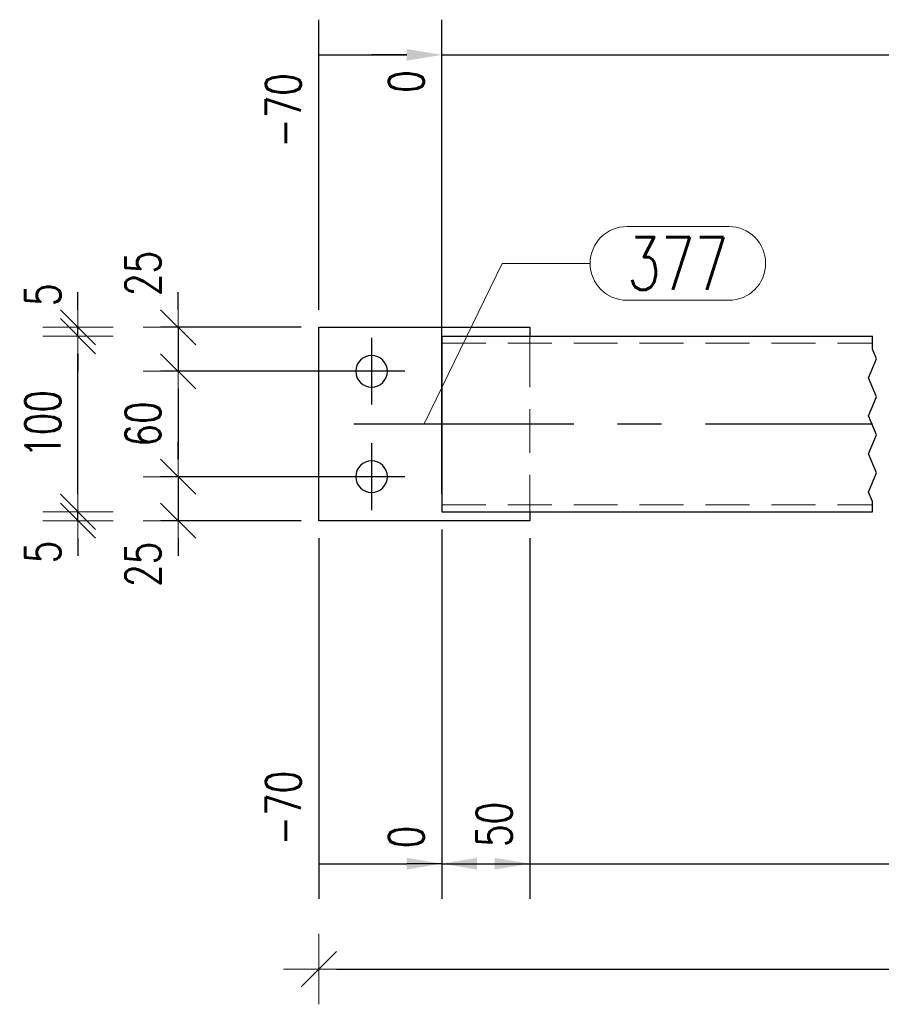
# Model space of a CAD drawing. Header units: millimetres. Extents: x -1005 to 207, y 18226 to 18896.
# Tile 39 of 50: x -74 to -25, y 18543 to 18599. Entities that reach past the tile are written whole.
import ezdxf

# ---------------------------------------------------------------- set-up
doc = ezdxf.new("R2010")
doc.units = ezdxf.units.MM
doc.header["$LTSCALE"] = 10
doc.linetypes.add('HIDDEN', pattern=[0.375, 0.25, -0.125])
doc.linetypes.add('MITTE', pattern=[2, 1.25, -0.25, 0.25, -0.25])
doc.layers.get('Defpoints').update_dxf_attribs({"color": 1})
doc.layers.add('PS_Bolt', color=4, linetype='Continuous')
doc.layers.add('PS_Mid', color=5, linetype='MITTE')
for name, color, linetype, lineweight in [('PS_DIM', 4, 'Continuous', 13), ('PS_Hidden', 2, 'HIDDEN', 9), ('PS_Pos', 1, 'Continuous', 15), ('PS_Shape', 161, 'Continuous', 30), ('PS_SOLID', 7, 'Continuous', 30)]:
    doc.layers.add(name, color=color, linetype=linetype, lineweight=lineweight)
doc.styles.add('simplex', font='simplex.shx', dxfattribs={"width": 0.75})
doc.dimstyles.new('1_10_GŁ_DS1-LS10', dxfattribs={"dimtxt": 2, "dimasz": 2, "dimexe": 2, "dimexo": 1, "dimgap": 1, "dimtad": 1, "dimjust": 4, "dimdec": 0, "dimlfac": 10, "dimtxsty": 'simplex', "dimblk1": 'NONE', "dimsah": 1, "dimcen": 2, "dimclrd": 256, "dimclre": 256, "dimclrt": 3, "dimadec": 1, "dimazin": 0, "dimtfac": 1, "dimtdec": 0, "dimtmove": 2, "dimatfit": 3, "dimfxl": 1, "dimarcsym": 0})
doc.dimstyles.new('1_10_PRZ', dxfattribs={"dimtxt": 2, "dimasz": 1, "dimexe": 2, "dimexo": 5, "dimgap": 1, "dimtad": 1, "dimdec": 0, "dimlfac": 10, "dimtxsty": 'simplex', "dimblk": 'dimznak', "dimcen": 2, "dimse1": 1, "dimse2": 1, "dimclrt": 3, "dimadec": 1, "dimazin": 0, "dimtfac": 1, "dimtdec": 0, "dimtix": 1, "dimtmove": 2, "dimatfit": 3, "dimldrblk": 'dim-grot', "dimfxl": 1, "dimarcsym": 0})
doc.dimstyles.new('1_10_PRZ_DS1-LS10', dxfattribs={"dimtxt": 2, "dimasz": 1, "dimexe": 2, "dimexo": 5, "dimgap": 1, "dimtad": 1, "dimdec": 0, "dimlfac": 10, "dimtxsty": 'simplex', "dimblk": 'dimznak', "dimcen": 2, "dimse1": 1, "dimse2": 1, "dimclrt": 3, "dimadec": 1, "dimazin": 0, "dimtfac": 1, "dimtdec": 0, "dimtix": 1, "dimtmove": 2, "dimatfit": 3, "dimldrblk": 'dim-grot', "dimfxl": 1, "dimarcsym": 0})
doc.dimstyles.new('1_10_SC', dxfattribs={"dimtxt": 2, "dimasz": 1, "dimexe": 1, "dimexo": 1, "dimgap": 1, "dimtad": 1, "dimdec": 0, "dimlfac": 10, "dimtxsty": 'simplex', "dimblk": 'dimznak', "dimcen": 2, "dimclrd": 256, "dimclre": 256, "dimclrt": 3, "dimadec": 1, "dimazin": 0, "dimtfac": 1, "dimtdec": 0, "dimtix": 1, "dimtmove": 2, "dimatfit": 3, "dimldrblk": 'dim-grot', "dimfxl": 1, "dimarcsym": 0})

# ---------------------------------------------------------------- blocks, each defined once
blk = doc.blocks.new('*D895')
at = {"layer": 'Defpoints', "color": 0, "transparency": 16777216}
for p in [(-49.849, 18571.211), (-56.849, 18570.711), (-49.849, 18551.197)]:
    blk.add_point(p, dxfattribs=at)
at = {"layer": 'PS_DIM', "lineweight": -2, "transparency": 16777216}
for p, q in [((-49.849, 18570.211), (-49.849, 18549.197)), ((-56.849, 18569.711), (-56.849, 18549.197)), ((-56.849, 18551.197), (-51.849, 18551.197))]:
    blk.add_line(p, q, dxfattribs=at)
at = {"layer": 'PS_DIM', "transparency": 16777216}
blk.add_solid([(-51.849, 18551.53), (-51.849, 18550.864), (-49.849, 18551.197)], dxfattribs=at)
at = {"layer": 'PS_DIM', "color": 3, "transparency": 16777216, "insert": (-58.869, 18554.36), "char_height": 2, "attachment_point": 5, "rotation": 90, "style": 'simplex'}
blk.add_mtext('-70', dxfattribs=at)
blk = doc.blocks.new('_None')
blk = doc.blocks.new('*D896')
at = {"layer": 'Defpoints', "color": 0, "transparency": 16777216}
for p in [(-49.849, 18571.211), (-49.849, 18571.211), (-49.849, 18551.197)]:
    blk.add_point(p, dxfattribs=at)
at = {"layer": 'PS_DIM', "lineweight": -2, "transparency": 16777216}
for p, q in [((-49.849, 18570.211), (-49.849, 18549.197)), ((-49.849, 18570.211), (-49.849, 18549.197)), ((-49.849, 18551.197), (-51.849, 18551.197)), ((-47.849, 18551.197), (-45.849, 18551.197))]:
    blk.add_line(p, q, dxfattribs=at)
at = {"layer": 'PS_DIM', "transparency": 16777216}
blk.add_solid([(-47.849, 18551.53), (-47.849, 18550.864), (-49.849, 18551.197)], dxfattribs=at)
at = {"layer": 'PS_DIM', "color": 3, "transparency": 16777216, "insert": (-51.869, 18552.717), "char_height": 2, "attachment_point": 5, "rotation": 90, "style": 'simplex'}
blk.add_mtext('0', dxfattribs=at)
blk = doc.blocks.new('*D897')
at = {"layer": 'Defpoints', "color": 0, "transparency": 16777216}
for p in [(-49.849, 18571.211), (-44.849, 18570.711), (-44.849, 18551.197)]:
    blk.add_point(p, dxfattribs=at)
at = {"layer": 'PS_DIM', "lineweight": -2, "transparency": 16777216}
for p, q in [((-49.849, 18570.211), (-49.849, 18549.197)), ((-44.849, 18569.711), (-44.849, 18549.197)), ((-49.849, 18551.197), (-46.849, 18551.197))]:
    blk.add_line(p, q, dxfattribs=at)
at = {"layer": 'PS_DIM', "transparency": 16777216}
blk.add_solid([(-46.849, 18551.53), (-46.849, 18550.864), (-44.849, 18551.197)], dxfattribs=at)
at = {"layer": 'PS_DIM', "color": 3, "transparency": 16777216, "insert": (-46.869, 18553.431), "char_height": 2, "attachment_point": 5, "rotation": 90, "style": 'simplex'}
blk.add_mtext('50', dxfattribs=at)
blk = doc.blocks.new('*D899')
at = {"layer": 'Defpoints', "color": 0, "transparency": 16777216}
for p in [(-49.849, 18571.211), (18.394, 18570.611), (18.394, 18551.197)]:
    blk.add_point(p, dxfattribs=at)
at = {"layer": 'PS_DIM', "lineweight": -2, "transparency": 16777216}
for p, q in [((-49.849, 18570.211), (-49.849, 18549.197)), ((18.394, 18569.611), (18.394, 18549.197)), ((-49.849, 18551.197), (16.394, 18551.197))]:
    blk.add_line(p, q, dxfattribs=at)
at = {"layer": 'PS_DIM', "transparency": 16777216}
blk.add_solid([(16.394, 18551.53), (16.394, 18550.864), (18.394, 18551.197)], dxfattribs=at)
at = {"layer": 'PS_DIM', "color": 3, "transparency": 16777216, "insert": (16.374, 18554.717), "char_height": 2, "attachment_point": 5, "rotation": 90, "style": 'simplex'}
blk.add_mtext('1347', dxfattribs=at)
blk = doc.blocks.new('*D900')
at = {"layer": 'Defpoints', "color": 0, "transparency": 16777216}
for p in [(-49.849, 18571.211), (19.684, 18570.611), (19.684, 18551.197)]:
    blk.add_point(p, dxfattribs=at)
at = {"layer": 'PS_DIM', "lineweight": -2, "transparency": 16777216}
for p, q in [((-49.849, 18570.211), (-49.849, 18549.197)), ((19.684, 18569.611), (19.684, 18549.197)), ((-49.849, 18551.197), (17.684, 18551.197))]:
    blk.add_line(p, q, dxfattribs=at)
at = {"layer": 'PS_DIM', "transparency": 16777216}
blk.add_solid([(17.684, 18551.53), (17.684, 18550.864), (19.684, 18551.197)], dxfattribs=at)
at = {"layer": 'PS_DIM', "color": 3, "transparency": 16777216, "insert": (21.329, 18554.717), "char_height": 2, "attachment_point": 5, "rotation": 90, "style": 'simplex'}
blk.add_mtext('1360', dxfattribs=at)
blk = doc.blocks.new('*D903')
at = {"layer": 'Defpoints', "color": 0, "transparency": 16777216}
for p in [(-49.849, 18571.211), (93.78, 18563.822), (93.78, 18551.197)]:
    blk.add_point(p, dxfattribs=at)
at = {"layer": 'PS_DIM', "lineweight": -2, "transparency": 16777216}
for p, q in [((-49.849, 18570.211), (-49.849, 18549.197)), ((93.78, 18562.822), (93.78, 18549.197)), ((-49.849, 18551.197), (91.78, 18551.197))]:
    blk.add_line(p, q, dxfattribs=at)
at = {"layer": 'PS_DIM', "transparency": 16777216}
blk.add_solid([(91.78, 18551.53), (91.78, 18550.864), (93.78, 18551.197)], dxfattribs=at)
at = {"layer": 'PS_DIM', "color": 3, "transparency": 16777216, "insert": (91.76, 18554.86), "char_height": 2, "attachment_point": 5, "rotation": 90, "style": 'simplex'}
blk.add_mtext('3865', dxfattribs=at)
blk = doc.blocks.new('*D904')
at = {"layer": 'Defpoints', "color": 0, "transparency": 16777216}
for p in [(-49.849, 18571.211), (94.78, 18570.611), (94.78, 18551.197)]:
    blk.add_point(p, dxfattribs=at)
at = {"layer": 'PS_DIM', "lineweight": -2, "transparency": 16777216}
for p, q in [((-49.849, 18570.211), (-49.849, 18549.197)), ((94.78, 18569.611), (94.78, 18549.197)), ((-49.849, 18551.197), (92.78, 18551.197))]:
    blk.add_line(p, q, dxfattribs=at)
at = {"layer": 'PS_DIM', "transparency": 16777216}
blk.add_solid([(92.78, 18551.53), (92.78, 18550.864), (94.78, 18551.197)], dxfattribs=at)
at = {"layer": 'PS_DIM', "color": 3, "transparency": 16777216, "insert": (97.003, 18554.86), "char_height": 2, "attachment_point": 5, "rotation": 90, "style": 'simplex'}
blk.add_mtext('3875', dxfattribs=at)
blk = doc.blocks.new('*D906')
at = {"layer": 'Defpoints', "color": 0, "transparency": 16777216}
for p in [(-49.849, 18571.211), (149.813, 18571.211), (149.813, 18551.197)]:
    blk.add_point(p, dxfattribs=at)
at = {"layer": 'PS_DIM', "lineweight": -2, "transparency": 16777216}
for p, q in [((-49.849, 18570.211), (-49.849, 18549.197)), ((149.813, 18570.211), (149.813, 18549.197)), ((-49.849, 18551.197), (147.813, 18551.197))]:
    blk.add_line(p, q, dxfattribs=at)
at = {"layer": 'PS_DIM', "transparency": 16777216}
blk.add_solid([(147.813, 18551.53), (147.813, 18550.864), (149.813, 18551.197)], dxfattribs=at)
at = {"layer": 'PS_DIM', "color": 3, "transparency": 16777216, "insert": (147.793, 18554.86), "char_height": 2, "attachment_point": 5, "rotation": 90, "style": 'simplex'}
blk.add_mtext('5090', dxfattribs=at)
blk = doc.blocks.new('*D907')
at = {"layer": 'Defpoints', "color": 0, "transparency": 16777216}
for p in [(-49.849, 18571.211), (156.813, 18570.711), (156.813, 18551.197)]:
    blk.add_point(p, dxfattribs=at)
at = {"layer": 'PS_DIM', "lineweight": -2, "transparency": 16777216}
for p, q in [((-49.849, 18570.211), (-49.849, 18549.197)), ((156.813, 18569.711), (156.813, 18549.197)), ((-49.849, 18551.197), (154.813, 18551.197))]:
    blk.add_line(p, q, dxfattribs=at)
at = {"layer": 'PS_DIM', "transparency": 16777216}
blk.add_solid([(154.813, 18551.53), (154.813, 18550.864), (156.813, 18551.197)], dxfattribs=at)
at = {"layer": 'PS_DIM', "color": 3, "transparency": 16777216, "insert": (154.793, 18554.717), "char_height": 2, "attachment_point": 5, "rotation": 90, "style": 'simplex'}
blk.add_mtext('5160', dxfattribs=at)
blk = doc.blocks.new('dimznak')
at = {"color": 0}
for points in [[(0, 2), (0, -2)], [(-2, 0), (2, 0)]]:
    blk.add_lwpolyline(points, dxfattribs=at)
at = {"color": 2}
blk.add_lwpolyline([(1, 1), (-1, -1)], dxfattribs=at)
blk = doc.blocks.new('*D908')
at = {"layer": 'Defpoints', "color": 0, "transparency": 16777216}
for p in [(-56.849, 18561.197), (156.813, 18561.197), (156.813, 18545.197)]:
    blk.add_point(p, dxfattribs=at)
at = {"layer": 'PS_DIM', "color": 0, "lineweight": -2, "transparency": 16777216}
blk.add_line((-55.849, 18545.197), (155.813, 18545.197), dxfattribs=at)
at = {"layer": 'PS_DIM', "color": 0, "lineweight": -2, "transparency": 16777216, "rotation": 180}
blk.add_blockref('dimznak', (-56.849, 18545.197), dxfattribs=at)
at = {"layer": 'PS_DIM', "color": 0, "lineweight": -2, "transparency": 16777216}
blk.add_blockref('dimznak', (156.813, 18545.197), dxfattribs=at)
at = {"layer": 'PS_DIM', "color": 3, "transparency": 16777216, "insert": (49.982, 18547.237), "char_height": 2, "attachment_point": 5, "style": 'simplex'}
blk.add_mtext('5230', dxfattribs=at)
blk = doc.blocks.new('dim-grot')
blk.add_hatch(color=256).paths.add_polyline_path([(0, 0), (-2, 0.5), (-2, -0.5)])
blk.add_lwpolyline([(0, 0), (-2, 0.5), (-2, -0.5), (0, 0)])
blk = doc.blocks.new('*D980')
at = {"layer": 'Defpoints', "color": 0, "transparency": 16777216}
for p in [(-49.849, 18597.211), (-56.849, 18581.711), (-49.849, 18571.211)]:
    blk.add_point(p, dxfattribs=at)
at = {"layer": 'PS_DIM', "lineweight": -2, "transparency": 16777216}
for p, q in [((-56.849, 18582.711), (-56.849, 18599.211)), ((-49.849, 18572.211), (-49.849, 18599.211)), ((-56.849, 18597.211), (-51.849, 18597.211))]:
    blk.add_line(p, q, dxfattribs=at)
at = {"layer": 'PS_DIM', "transparency": 16777216}
blk.add_solid([(-51.849, 18597.545), (-51.849, 18596.878), (-49.849, 18597.211)], dxfattribs=at)
at = {"layer": 'PS_DIM', "color": 3, "transparency": 16777216, "insert": (-58.869, 18594.048), "char_height": 2, "attachment_point": 5, "rotation": 90, "style": 'simplex'}
blk.add_mtext('-70', dxfattribs=at)
blk = doc.blocks.new('*D981')
at = {"layer": 'Defpoints', "color": 0, "transparency": 16777216}
for p in [(-49.849, 18597.211), (-49.849, 18581.211), (-49.849, 18571.211)]:
    blk.add_point(p, dxfattribs=at)
at = {"layer": 'PS_DIM', "lineweight": -2, "transparency": 16777216}
for p, q in [((-49.849, 18582.211), (-49.849, 18599.211)), ((-49.849, 18572.211), (-49.849, 18599.211)), ((-51.849, 18597.211), (-53.849, 18597.211)), ((-49.849, 18597.211), (-47.849, 18597.211))]:
    blk.add_line(p, q, dxfattribs=at)
at = {"layer": 'PS_DIM', "transparency": 16777216}
blk.add_solid([(-51.849, 18597.545), (-51.849, 18596.878), (-49.849, 18597.211)], dxfattribs=at)
at = {"layer": 'PS_DIM', "color": 3, "transparency": 16777216, "insert": (-51.869, 18595.691), "char_height": 2, "attachment_point": 5, "rotation": 90, "style": 'simplex'}
blk.add_mtext('0', dxfattribs=at)
blk = doc.blocks.new('*D982')
at = {"layer": 'Defpoints', "color": 0, "transparency": 16777216}
for p in [(7.151, 18597.211), (7.151, 18584.211), (-49.849, 18571.211)]:
    blk.add_point(p, dxfattribs=at)
at = {"layer": 'PS_DIM', "lineweight": -2, "transparency": 16777216}
for p, q in [((-49.849, 18572.211), (-49.849, 18599.211)), ((7.151, 18585.211), (7.151, 18599.211)), ((-49.849, 18597.211), (5.151, 18597.211))]:
    blk.add_line(p, q, dxfattribs=at)
at = {"layer": 'PS_DIM', "transparency": 16777216}
blk.add_solid([(5.151, 18597.545), (5.151, 18596.878), (7.151, 18597.211)], dxfattribs=at)
at = {"layer": 'PS_DIM', "color": 3, "transparency": 16777216, "insert": (5.131, 18593.656), "char_height": 2, "attachment_point": 5, "rotation": 90, "style": 'simplex'}
blk.add_mtext('1234', dxfattribs=at)
blk = doc.blocks.new('*D983')
at = {"layer": 'Defpoints', "color": 0, "transparency": 16777216}
for p in [(29.982, 18597.211), (29.982, 18587.211), (-49.849, 18571.211)]:
    blk.add_point(p, dxfattribs=at)
at = {"layer": 'PS_DIM', "lineweight": -2, "transparency": 16777216}
for p, q in [((-49.849, 18572.211), (-49.849, 18599.211)), ((29.982, 18588.211), (29.982, 18599.211)), ((-49.849, 18597.211), (27.982, 18597.211))]:
    blk.add_line(p, q, dxfattribs=at)
at = {"layer": 'PS_DIM', "transparency": 16777216}
blk.add_solid([(27.982, 18597.545), (27.982, 18596.878), (29.982, 18597.211)], dxfattribs=at)
at = {"layer": 'PS_DIM', "color": 3, "transparency": 16777216, "insert": (27.962, 18593.691), "char_height": 2, "attachment_point": 5, "rotation": 90, "style": 'simplex'}
blk.add_mtext('1463', dxfattribs=at)
blk = doc.blocks.new('*D984')
at = {"layer": 'Defpoints', "color": 0, "transparency": 16777216}
for p in [(81.982, 18597.211), (81.982, 18584.211), (-49.849, 18571.211)]:
    blk.add_point(p, dxfattribs=at)
at = {"layer": 'PS_DIM', "lineweight": -2, "transparency": 16777216}
for p, q in [((-49.849, 18572.211), (-49.849, 18599.211)), ((81.982, 18585.211), (81.982, 18599.211)), ((-49.849, 18597.211), (79.982, 18597.211))]:
    blk.add_line(p, q, dxfattribs=at)
at = {"layer": 'PS_DIM', "transparency": 16777216}
blk.add_solid([(79.982, 18597.545), (79.982, 18596.878), (81.982, 18597.211)], dxfattribs=at)
at = {"layer": 'PS_DIM', "color": 3, "transparency": 16777216, "insert": (79.962, 18593.548), "char_height": 2, "attachment_point": 5, "rotation": 90, "style": 'simplex'}
blk.add_mtext('3747', dxfattribs=at)
blk = doc.blocks.new('*D985')
at = {"layer": 'Defpoints', "color": 0, "transparency": 16777216}
for p in [(104.813, 18597.211), (104.813, 18587.211), (-49.849, 18571.211)]:
    blk.add_point(p, dxfattribs=at)
at = {"layer": 'PS_DIM', "lineweight": -2, "transparency": 16777216}
for p, q in [((-49.849, 18572.211), (-49.849, 18599.211)), ((104.813, 18588.211), (104.813, 18599.211)), ((-49.849, 18597.211), (102.813, 18597.211))]:
    blk.add_line(p, q, dxfattribs=at)
at = {"layer": 'PS_DIM', "transparency": 16777216}
blk.add_solid([(102.813, 18597.545), (102.813, 18596.878), (104.813, 18597.211)], dxfattribs=at)
at = {"layer": 'PS_DIM', "color": 3, "transparency": 16777216, "insert": (102.793, 18593.584), "char_height": 2, "attachment_point": 5, "rotation": 90, "style": 'simplex'}
blk.add_mtext('3976', dxfattribs=at)
blk = doc.blocks.new('*D986')
at = {"layer": 'Defpoints', "color": 0, "transparency": 16777216}
for p in [(156.813, 18597.211), (156.813, 18581.711), (-49.849, 18571.211)]:
    blk.add_point(p, dxfattribs=at)
at = {"layer": 'PS_DIM', "lineweight": -2, "transparency": 16777216}
for p, q in [((-49.849, 18572.211), (-49.849, 18599.211)), ((156.813, 18582.711), (156.813, 18599.211)), ((-49.849, 18597.211), (154.813, 18597.211))]:
    blk.add_line(p, q, dxfattribs=at)
at = {"layer": 'PS_DIM', "transparency": 16777216}
blk.add_solid([(154.813, 18597.545), (154.813, 18596.878), (156.813, 18597.211)], dxfattribs=at)
at = {"layer": 'PS_DIM', "color": 3, "transparency": 16777216, "insert": (154.793, 18593.691), "char_height": 2, "attachment_point": 5, "rotation": 90, "style": 'simplex'}
blk.add_mtext('5160', dxfattribs=at)
blk = doc.blocks.new('*D1045')
at = {"layer": 'Defpoints', "color": 0, "transparency": 16777216}
for p in [(-56.849, 18581.711), (-64.849, 18579.211), (-53.849, 18579.211)]:
    blk.add_point(p, dxfattribs=at)
at = {"layer": 'PS_DIM', "lineweight": -2, "transparency": 16777216}
for p, q in [((-64.849, 18582.711), (-64.849, 18583.711)), ((-57.849, 18581.711), (-65.849, 18581.711)), ((-64.849, 18581.711), (-64.849, 18579.211)), ((-54.849, 18579.211), (-65.849, 18579.211)), ((-64.849, 18578.211), (-64.849, 18577.211))]:
    blk.add_line(p, q, dxfattribs=at)
for p, rotation in [((-64.849, 18581.711), 270), ((-64.849, 18579.211), 90)]:
    blk.add_blockref('dimznak', p, dxfattribs=dict(at, rotation=rotation))
at = {"layer": 'PS_DIM', "color": 3, "transparency": 16777216, "insert": (-66.849, 18584.775), "char_height": 2, "attachment_point": 5, "rotation": 90, "style": 'simplex'}
blk.add_mtext('25', dxfattribs=at)
blk = doc.blocks.new('*D1046')
at = {"layer": 'Defpoints', "color": 0, "transparency": 16777216}
for p in [(-53.849, 18579.211), (-64.849, 18573.211), (-53.317, 18573.211)]:
    blk.add_point(p, dxfattribs=at)
at = {"layer": 'PS_DIM', "lineweight": -2, "transparency": 16777216}
for p, q in [((-54.849, 18579.211), (-65.849, 18579.211)), ((-64.849, 18578.211), (-64.849, 18574.211)), ((-54.317, 18573.211), (-65.849, 18573.211))]:
    blk.add_line(p, q, dxfattribs=at)
for p, rotation in [((-64.849, 18579.211), 90), ((-64.849, 18573.211), 270)]:
    blk.add_blockref('dimznak', p, dxfattribs=dict(at, rotation=rotation))
at = {"layer": 'PS_DIM', "color": 3, "transparency": 16777216, "insert": (-66.849, 18576.211), "char_height": 2, "attachment_point": 5, "rotation": 90, "style": 'simplex'}
blk.add_mtext('60', dxfattribs=at)
blk = doc.blocks.new('*D1047')
at = {"layer": 'Defpoints', "color": 0, "transparency": 16777216}
for p in [(-53.317, 18573.211), (-64.849, 18570.711), (-56.849, 18570.711)]:
    blk.add_point(p, dxfattribs=at)
at = {"layer": 'PS_DIM', "lineweight": -2, "transparency": 16777216}
for p, q in [((-64.849, 18574.211), (-64.849, 18575.211)), ((-54.317, 18573.211), (-65.849, 18573.211)), ((-64.849, 18573.211), (-64.849, 18570.711)), ((-57.849, 18570.711), (-65.849, 18570.711)), ((-64.849, 18569.711), (-64.849, 18568.711))]:
    blk.add_line(p, q, dxfattribs=at)
for p, rotation in [((-64.849, 18573.211), 270), ((-64.849, 18570.711), 90)]:
    blk.add_blockref('dimznak', p, dxfattribs=dict(at, rotation=rotation))
at = {"layer": 'PS_DIM', "color": 3, "transparency": 16777216, "insert": (-66.849, 18568.23), "char_height": 2, "attachment_point": 5, "rotation": 90, "style": 'simplex'}
blk.add_mtext('25', dxfattribs=at)
blk = doc.blocks.new('*D1048')
at = {"layer": 'Defpoints', "color": 0, "transparency": 16777216}
for p in [(-70.551, 18571.211), (-49.849, 18571.211), (-44.849, 18570.711)]:
    blk.add_point(p, dxfattribs=at)
at = {"layer": 'PS_DIM', "color": 0, "lineweight": -2, "transparency": 16777216}
for p, q in [((-70.551, 18572.211), (-70.551, 18573.211)), ((-70.551, 18570.711), (-70.551, 18571.211)), ((-70.551, 18569.711), (-70.551, 18568.711))]:
    blk.add_line(p, q, dxfattribs=at)
for p, rotation in [((-70.551, 18571.211), 270), ((-70.551, 18570.711), 90)]:
    blk.add_blockref('dimznak', p, dxfattribs=dict(at, rotation=rotation))
at = {"layer": 'PS_DIM', "color": 3, "transparency": 16777216, "insert": (-72.551, 18568.929), "char_height": 2, "attachment_point": 5, "rotation": 90, "style": 'simplex'}
blk.add_mtext('5', dxfattribs=at)
blk = doc.blocks.new('*D1049')
at = {"layer": 'Defpoints', "color": 0, "transparency": 16777216}
for p in [(-70.551, 18581.211), (-49.849, 18581.211), (-49.849, 18571.211)]:
    blk.add_point(p, dxfattribs=at)
at = {"layer": 'PS_DIM', "color": 0, "lineweight": -2, "transparency": 16777216}
blk.add_line((-70.551, 18572.211), (-70.551, 18580.211), dxfattribs=at)
for p, rotation in [((-70.551, 18581.211), 90), ((-70.551, 18571.211), 270)]:
    blk.add_blockref('dimznak', p, dxfattribs=dict(at, rotation=rotation))
at = {"layer": 'PS_DIM', "color": 3, "transparency": 16777216, "insert": (-72.551, 18576.211), "char_height": 2, "attachment_point": 5, "rotation": 90, "style": 'simplex'}
blk.add_mtext('100', dxfattribs=at)
blk = doc.blocks.new('*D1050')
at = {"layer": 'Defpoints', "color": 0, "transparency": 16777216}
for p in [(-70.551, 18581.711), (-56.849, 18581.711), (-49.849, 18581.211)]:
    blk.add_point(p, dxfattribs=at)
at = {"layer": 'PS_DIM', "color": 0, "lineweight": -2, "transparency": 16777216}
for p, q in [((-70.551, 18582.711), (-70.551, 18583.711)), ((-70.551, 18581.211), (-70.551, 18581.711)), ((-70.551, 18580.211), (-70.551, 18579.211))]:
    blk.add_line(p, q, dxfattribs=at)
for p, rotation in [((-70.551, 18581.711), 270), ((-70.551, 18581.211), 90)]:
    blk.add_blockref('dimznak', p, dxfattribs=dict(at, rotation=rotation))
at = {"layer": 'PS_DIM', "color": 3, "transparency": 16777216, "insert": (-72.551, 18583.563), "char_height": 2, "attachment_point": 5, "rotation": 90, "style": 'simplex'}
blk.add_mtext('5', dxfattribs=at)
blk = doc.blocks.new('*X1656')
at = {"color": 4, "linetype": 'Continuous'}
blk.add_line((-53.849, 18573.211), (-53.849, 18573.211), dxfattribs=at)
blk.add_line((-53.849, 18573.211), (-53.849, 18573.211), dxfattribs=at)
blk.add_line((-53.849, 18573.211), (-53.849, 18573.211), dxfattribs=at)
blk.add_line((-53.849, 18573.211), (-53.849, 18573.211), dxfattribs=at)
blk.add_line((-53.849, 18573.211), (-53.849, 18573.211), dxfattribs=at)
blk = doc.blocks.new('*X1663')
at = {"color": 1}
for p, q in [((-25.349, 18580.468), (-25.349, 18581.211)), ((-25.12, 18579.927), (-25.349, 18580.468)), ((-25.578, 18578.843), (-25.12, 18579.927)), ((-25.12, 18577.759), (-25.578, 18578.843)), ((-25.578, 18576.676), (-25.12, 18577.759)), ((-25.12, 18575.592), (-25.578, 18576.676)), ((-25.578, 18574.509), (-25.12, 18575.592)), ((-25.12, 18573.425), (-25.578, 18574.509)), ((-25.578, 18572.341), (-25.12, 18573.425)), ((-25.349, 18571.8), (-25.578, 18572.341)), ((-25.349, 18571.211), (-25.349, 18571.8))]:
    blk.add_line(p, q, dxfattribs=at)
at = {"layer": 'PS_Hidden', "color": 2, "linetype": 'HIDDEN'}
for p, q in [((-44.849, 18581.211), (-44.849, 18580.811)), ((-49.849, 18580.811), (-25.349, 18580.811)), ((-44.849, 18580.811), (-44.849, 18571.611)), ((-49.849, 18571.611), (-25.349, 18571.611)), ((-44.849, 18571.611), (-44.849, 18571.211))]:
    blk.add_line(p, q, dxfattribs=at)
at = {"layer": 'PS_Mid', "color": 5, "linetype": 'MITTE'}
for p, q in [((-53.849, 18581.111), (-53.849, 18577.311)), ((-51.949, 18579.211), (-55.749, 18579.211)), ((-54.849, 18576.211), (-25.349, 18576.211)), ((-53.849, 18575.111), (-53.849, 18571.311)), ((-51.949, 18573.211), (-55.749, 18573.211))]:
    blk.add_line(p, q, dxfattribs=at)
at = {"layer": 'PS_SOLID', "color": 7, "linetype": 'Continuous'}
for p, q in [((-56.849, 18570.711), (-56.849, 18581.711)), ((-56.849, 18581.711), (-44.849, 18581.711)), ((-44.849, 18581.711), (-44.849, 18581.211)), ((-49.849, 18581.211), (-49.849, 18571.211)), ((-49.849, 18581.211), (-25.349, 18581.211)), ((-49.849, 18571.211), (-25.349, 18571.211)), ((-44.849, 18571.211), (-44.849, 18570.711)), ((-44.849, 18570.711), (-56.849, 18570.711))]:
    blk.add_line(p, q, dxfattribs=at)
at = {"layer": 'PS_SOLID', "color": 7, "extrusion": (0, 0, -1)}
for centre in [(53.849, 18579.211), (53.849, 18573.211)]:
    blk.add_circle(centre, 0.9, dxfattribs=at)
blk = doc.blocks.new('*X1664')
at = {"color": 4, "linetype": 'Continuous'}
blk.add_line((-53.849, 18579.211), (-53.849, 18579.211), dxfattribs=at)
blk.add_line((-53.849, 18579.211), (-53.849, 18579.211), dxfattribs=at)
blk.add_line((-53.849, 18579.211), (-53.849, 18579.211), dxfattribs=at)
blk.add_line((-53.849, 18579.211), (-53.849, 18579.211), dxfattribs=at)
blk.add_line((-53.849, 18579.211), (-53.849, 18579.211), dxfattribs=at)
blk = doc.blocks.new('*X1677')
at = {"color": 1}
for p, q in [((-39.315, 18587.447), (-33.529, 18587.447)), ((-50.849, 18576.211), (-46.415, 18585.347)), ((-46.415, 18585.347), (-41.415, 18585.347)), ((-39.315, 18583.247), (-33.529, 18583.247))]:
    blk.add_line(p, q, dxfattribs=at)
for centre, start, end in [((-39.315, 18585.347), 90, 270), ((-33.529, 18585.347), 270, 90)]:
    blk.add_arc(centre, 2.1, start, end, dxfattribs=at)
at = {"color": 2, "style": 'simplex', "width": 0.75}
blk.add_text('377', height=3, dxfattribs=at).set_placement((-39.315, 18583.847))

msp = doc.modelspace()

# ---------------------------------------------------------------- block references
at = {"layer": 'PS_Bolt', "color": 4}
for name in ['*X1664', '*X1656']:
    msp.add_blockref(name, (0, 0), dxfattribs=at)
at = {"layer": 'PS_Pos'}
msp.add_blockref('*X1677', (0, 0), dxfattribs=at)
at = {"layer": 'PS_Shape', "color": 40}
msp.add_blockref('*X1663', (0, 0), dxfattribs=at)

# ---------------------------------------------------------------- dimensions: what is measured, and where the dimension line sits
at = {"layer": 'PS_DIM'}
for base, p1, p2, text, picture, middle in [((-49.849, 18597.211), (-56.849, 18581.711), (-49.849, 18571.211), '-70', '*D980', (-58.869, 18594.048)), ((-49.849, 18597.211), (-49.849, 18581.211), (-49.849, 18571.211), '0', '*D981', (-51.869, 18595.691)), ((7.151, 18597.211), (-49.849, 18571.211), (7.151, 18584.211), '1234', '*D982', (5.131, 18593.656)), ((29.982, 18597.211), (-49.849, 18571.211), (29.982, 18587.211), '1463', '*D983', (27.962, 18593.691)), ((81.982, 18597.211), (-49.849, 18571.211), (81.982, 18584.211), '3747', '*D984', (79.962, 18593.548)), ((104.813, 18597.211), (-49.849, 18571.211), (104.813, 18587.211), '3976', '*D985', (102.793, 18593.584)), ((156.813, 18597.211), (-49.849, 18571.211), (156.813, 18581.711), '5160', '*D986', (154.793, 18593.691)), ((-49.849, 18551.197), (-56.849, 18570.711), (-49.849, 18571.211), '-70', '*D895', (-58.869, 18554.36)), ((18.394, 18551.197), (-49.849, 18571.211), (18.394, 18570.611), '1347', '*D899', (16.374, 18554.717)), ((19.684, 18551.197), (-49.849, 18571.211), (19.684, 18570.611), '1360', '*D900', (21.329, 18554.717)), ((93.78, 18551.197), (-49.849, 18571.211), (93.78, 18563.822), '3865', '*D903', (91.76, 18554.86)), ((94.78, 18551.197), (-49.849, 18571.211), (94.78, 18570.611), '3875', '*D904', (97.003, 18554.86)), ((149.813, 18551.197), (-49.849, 18571.211), (149.813, 18571.211), '5090', '*D906', (147.793, 18554.86)), ((156.813, 18551.197), (-49.849, 18571.211), (156.813, 18570.711), '5160', '*D907', (154.793, 18554.717))]:
    dim = msp.add_linear_dim(base=base, p1=p1, p2=p2, text=text, dimstyle='1_10_GŁ_DS1-LS10', dxfattribs=at)
    dim.commit()
    dim.dimension.update_dxf_attribs({"geometry": picture, "text_midpoint": middle, "dimtype": 160, "text_rotation": 90})
for base, p1, p2, dimstyle, picture, middle in [((-64.849, 18579.211), (-56.849, 18581.711), (-53.849, 18579.211), '1_10_SC', '*D1045', (-66.849, 18584.775)), ((-70.551, 18581.711), (-49.849, 18581.211), (-56.849, 18581.711), '1_10_PRZ', '*D1050', (-72.551, 18583.563)), ((-64.849, 18570.711), (-53.317, 18573.211), (-56.849, 18570.711), '1_10_SC', '*D1047', (-66.849, 18568.23)), ((-70.551, 18571.211), (-44.849, 18570.711), (-49.849, 18571.211), '1_10_PRZ', '*D1048', (-72.551, 18568.929))]:
    dim = msp.add_linear_dim(base=base, p1=p1, p2=p2, angle=90, dimstyle=dimstyle, dxfattribs=at)
    dim.commit()
    dim.dimension.update_dxf_attribs({"geometry": picture, "text_midpoint": middle, "dimtype": 160})
for base, p1, p2, dimstyle, picture, middle in [((-70.551, 18581.211), (-49.849, 18571.211), (-49.849, 18581.211), '1_10_PRZ', '*D1049', (-72.551, 18576.211)), ((-64.849, 18573.211), (-53.849, 18579.211), (-53.317, 18573.211), '1_10_SC', '*D1046', (-66.849, 18576.211))]:
    dim = msp.add_linear_dim(base=base, p1=p1, p2=p2, angle=90, dimstyle=dimstyle, dxfattribs=at)
    dim.commit()
    dim.dimension.update_dxf_attribs({"geometry": picture, "text_midpoint": middle})
for base, p1, p2, picture, middle in [((-49.849254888, 18551.196968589), (-49.849254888, 18571.211283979), (-49.849254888, 18571.211283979), '*D896', (-51.869254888, 18552.716968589)), ((-44.849, 18551.197), (-49.849, 18571.211), (-44.849, 18570.711), '*D897', (-46.869, 18553.431))]:
    dim = msp.add_linear_dim(base=base, p1=p1, p2=p2, dimstyle='1_10_GŁ_DS1-LS10', dxfattribs=at)
    dim.commit()
    dim.dimension.update_dxf_attribs({"geometry": picture, "text_midpoint": middle, "dimtype": 160, "text_rotation": 90})
dim = msp.add_linear_dim(base=(156.813, 18545.197), p1=(-56.849, 18561.197), p2=(156.813, 18561.197), text='5230', dimstyle='1_10_PRZ_DS1-LS10', dxfattribs=at)
dim.commit()
dim.dimension.update_dxf_attribs({"geometry": '*D908', "text_midpoint": (49.982, 18547.237), "dimtype": 160})

doc.saveas('drawing.dxf')
